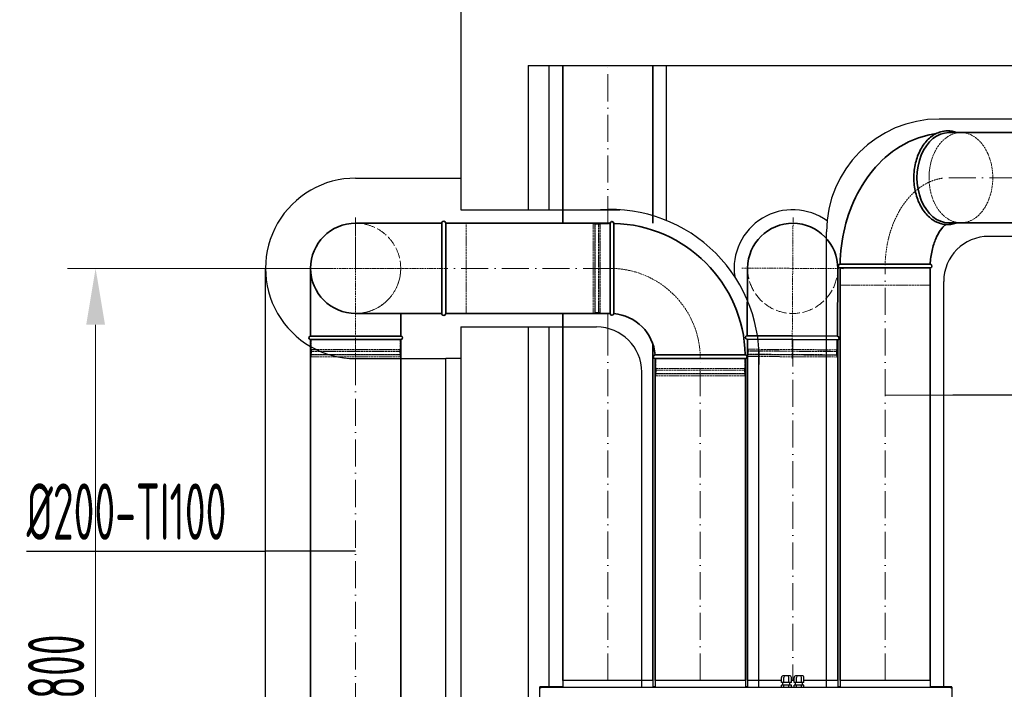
# Model space of a CAD drawing. Header units: millimetres. Extents: x 8221 to 89444, y -105166 to -5578.
# Tile 74 of 118: x 10634 to 12819, y -19907 to -18422. Entities that reach past the tile are written whole.
import ezdxf

# ---------------------------------------------------------------- set-up
doc = ezdxf.new("R2010")
doc.units = ezdxf.units.MM
for name, pattern in [('ACAD_ISO02W100', [15, 12, -3]), ('ACAD_ISO10W100', [18, 12, -3, 0, -3]), ('phl_thick', [0])]:
    doc.linetypes.add(name, pattern=pattern)
for name, color, linetype, lineweight in [('UT_KOTY - DIMENZE', 7, 'Continuous', 5), ('VZT_01 SUP (PŘÍVOD) - OBRYS', 5, 'Continuous', 35), ('VZT_02 SUP (PŘÍVOD) - OSA', 5, 'ACAD_ISO10W100', 5), ('VZT_04 SUP (PŘÍVOD) - SKRYTÉ', 5, 'ACAD_ISO02W100', 5), ('VZT_05 ETA (ODVOD) - OBRYS', 6, 'Continuous', 35), ('VZT_06 ETA (ODVOD) - OSA', 6, 'ACAD_ISO10W100', 5), ('VZT_08 ETA (ODVOD) - SKRYTÉ', 6, 'ACAD_ISO02W100', 5), ('VZT_09 ODA (SÁNÍ) - OBRYS', 3, 'Continuous', 35), ('VZT_0C ODA (SÁNÍ)', 3, 'Continuous', 35), ('VZT_10 ODA (SÁNÍ) - OSA', 3, 'ACAD_ISO10W100', 5), ('VZT_13 EHA (VÝFUK) - OBRYS', 14, 'Continuous', 35), ('VZT_14 EHA (VÝFUK) - OSA', 14, 'ACAD_ISO10W100', 5), ('VZT_21 ZAŘÍZENÍ - OBRYS', 1, 'Continuous', 30), ('VZT_60_KOTY - DIMENZE', 7, 'Continuous', 5)]:
    doc.layers.add(name, color=color, linetype=linetype, lineweight=lineweight)
for name, color, linetype, lineweight, plot in [('VZT_03 SUP (PŘÍVOD) - NETISK', 8, 'ACAD_ISO02W100', 5, False), ('VZT_07 ETA (ODVOD) - NETISK', 8, 'ACAD_ISO02W100', 5, False), ('VZT_15 EHA (VÝFUK) - NETISK', 8, 'ACAD_ISO02W100', 5, False)]:
    doc.layers.add(name, color=color, linetype=linetype, lineweight=lineweight, plot=plot)
doc.layers.add('VZT_IZOLACE - TEPELNÁ', color=6, linetype='IZOLACE TEPELNA')
doc.styles.add('EVORA_125', font='isocp.shx', dxfattribs={"width": 0.6, "height": 125})
doc.styles.add('ISOCP 2.5', font='isocp.shx', dxfattribs={"width": 0.6, "height": 2.5})
doc.styles.get("Standard").update_dxf_attribs({"font": 'arial.ttf'})
doc.linetypes.add('IZOLACE TEPELNA', pattern='A,12.7,-1.5,["T",Standard,S=2.54,R=0,X=0,Y=-1.27],-3', length=17.2)

msp = doc.modelspace()

# ---------------------------------------------------------------- linework, layer by layer
at = {"color": 8}
for p, q in [((11613, -18373.6), (11613, -18843.5)), ((11762.9, -18523.6), (11762.9, -18843.5)), ((11762.9, -18523.6), (13716.9, -18523.6)), ((11613, -19103.5), (11613, -20773.6)), ((11762.9, -19103.5), (11762.9, -20773.6))]:
    msp.add_line(p, q, dxfattribs=at)
for p, q in [((12654.5, -19901.6), (12684.5, -19901.6)), ((11839.5, -19902.4), (11809.5, -19902.4))]:
    msp.add_line(p, q)
at = {"layer": 'UT_KOTY - DIMENZE'}
for p, q in [((11329.8, -18973.6), (10740.3, -18973.6)), ((10802.8, -20648.6), (10802.8, -19098.6))]:
    msp.add_line(p, q, dxfattribs=at)
msp.add_solid([(10782, -19098.6), (10823.7, -19098.6), (10802.8, -18973.6)], dxfattribs=at)
at = {"layer": 'VZT_01 SUP (PŘÍVOD) - OBRYS'}
for p, q in [((12248.5, -19130.8), (12448.5, -19132.1)), ((12348.5, -19123.5), (12448.6, -19124.1))]:
    msp.add_line(p, q, dxfattribs=at)
for points in [[(12248.6, -19122.9), (12249.5, -18972.8)], [(12448.6, -19124.1), (12449.5, -18974.1)], [(12249.5, -19887), (12249.5, -19130.8)], [(12449.5, -19887), (12449.5, -19130.8)]]:
    msp.add_lwpolyline(points, dxfattribs=at)
for centre, radius, start, end in [((12349.5, -18973.5), 100, 359.635, 179.635), ((12248.6, -19126.8), 4, 94.2162, 269.635), ((12448.6, -19128.1), 4, 269.635, 89.635)]:
    msp.add_arc(centre, radius, start, end, dxfattribs=at)
msp.add_open_spline([(12248.3, -19122.9), (12248.3, -19122.9), (12250.5, -19122.9), (12259.4, -19122.9), (12266.4, -19123), (12284.2, -19123.1), (12294.9, -19123.1), (12318.6, -19123.3), (12331.4, -19123.4), (12345.8, -19123.5), (12347.2, -19123.5), (12348.5, -19123.5)], degree=3, knots=[315.294186, 315.294186, 315.294186, 315.294186, 351.735982, 351.735982, 390.710875, 390.710875, 429.832624, 429.832624, 468.991563, 468.991563, 473.053633, 473.053633, 473.053633, 473.053633], dxfattribs=at)
at = {"layer": 'VZT_02 SUP (PŘÍVOD) - OSA', "ltscale": 0.3}
for points in [[(12350.3, -18861), (12349.5, -18973.5)], [(12237, -18972.8), (12349.5, -18973.5)], [(12349.5, -18973.5), (12348.3, -19173.5)], [(12349.5, -18973.5), (12462, -18974.2)]]:
    msp.add_lwpolyline(points, dxfattribs=at)
at = {"layer": 'VZT_02 SUP (PŘÍVOD) - OSA', "ltscale": 5}
msp.add_lwpolyline([(12349.5, -19130.8), (12349.5, -19887)], dxfattribs=at)
at = {"layer": 'VZT_03 SUP (PŘÍVOD) - NETISK', "ltscale": 0.4}
for p, q in [((12249.5, -19130.9), (12249.4, -19152.9)), ((12447.5, -19132.1), (12447.4, -19154.1)), ((12248.4, -19156.3), (12448.4, -19157.6)), ((12248.4, -19156.3), (12248.4, -19156.8)), ((12248.4, -19156.8), (12448.4, -19158.1)), ((12249.4, -19152.9), (12447.4, -19154.1)), ((12250.4, -19156.9), (12250.3, -19163.9)), ((12250.4, -19152.9), (12250.4, -19156.4)), ((12446.4, -19158.1), (12446.3, -19165.1)), ((12446.4, -19154.1), (12446.4, -19157.6)), ((12448.4, -19157.6), (12448.4, -19158.1)), ((12248.3, -19163.8), (12448.3, -19165.1)), ((12248.3, -19163.8), (12248.3, -19164.3)), ((12248.3, -19164.3), (12448.3, -19165.6)), ((12249.3, -19164.9), (12447.3, -19166.1)), ((12249.3, -19164.9), (12249.3, -19168.9)), ((12249.3, -19168.9), (12447.3, -19170.1)), ((12250.3, -19164.4), (12250.3, -19164.9)), ((12446.3, -19165.6), (12446.3, -19166.1)), ((12447.3, -19166.1), (12447.3, -19170.1)), ((12448.3, -19165.1), (12448.3, -19165.6))]:
    msp.add_line(p, q, dxfattribs=at)
at = {"layer": 'VZT_04 SUP (PŘÍVOD) - SKRYTÉ', "ltscale": 2}
msp.add_arc((12349.5, -18973.5), 100, 179.635, 359.635, dxfattribs=at)
at = {"layer": 'VZT_05 ETA (ODVOD) - OBRYS'}
for p, q in [((11944.5, -18873.6), (11944.5, -19073.6)), ((11952.5, -18973.6), (11952.5, -18873.6)), ((11279.8, -19123.6), (11279.8, -18973.6)), ((11479.8, -19123.6), (11479.8, -19073.5)), ((11379.9, -19123.6), (11279.8, -19123.6)), ((11479.8, -19131.6), (11279.8, -19131.6)), ((12044.5, -19173.6), (12244.5, -19173.6)), ((12144.4, -19165.6), (12244.5, -19165.6))]:
    msp.add_line(p, q, dxfattribs=at)
for points in [[(11570.7, -18873.5), (11379.7, -18873.6)], [(11570.8, -19073.5), (11570.7, -18873.5)], [(11579.8, -19073.5), (11579.7, -18873.5)], [(11579.8, -18873.5), (11944.4, -18873.5)], [(11570.8, -19073.5), (11379.8, -19073.6)], [(11579.8, -19073.5), (11944.4, -19073.5)], [(11279.8, -19131.6), (11279.8, -20223.6)], [(11479.8, -19131.6), (11479.8, -20223.6)], [(12044.5, -19173.6), (12044.5, -19887.7)], [(12244.5, -19173.6), (12244.5, -19887.7)]]:
    msp.add_lwpolyline(points, dxfattribs=at)
for centre, radius, start, end in [((11379.8, -18973.4), 100, 90.0232, 270.0232), ((11575.2, -18873.5), 4.5, 0.0232, 180.0232), ((11948.5, -18873.6), 4, 0, 180), ((11944.5, -19173.6), 300, 1.5281, 88.4719), ((11575.3, -19073.5), 4.5, 180.0232, 0.0232), ((11948.5, -19073.6), 4, 180, 355.4188), ((11944.5, -19173.6), 100, 4.5812, 85.4188), ((11279.8, -19127.6), 4, 89.9997, 269.9997), ((11479.8, -19127.6), 4, 269.9997, 85.4185), ((12044.5, -19169.6), 4, 94.5812, 270), ((12244.5, -19169.6), 4, 270, 90)]:
    msp.add_arc(centre, radius, start, end, dxfattribs=at)
for points, knots in [([(11952.5, -18973.6), (11952.5, -18986.3), (11952.5, -18998.8), (11952.5, -19022.6), (11952.5, -19033.7), (11952.5, -19052.6), (11952.5, -19060.1), (11952.5, -19070.7), (11952.5, -19073.5), (11952.5, -19073.9), (11952.5, -19073.9), (11952.5, -19073.9)], [157.533456, 157.533456, 157.533456, 157.533456, 195.393508, 195.393508, 234.551342, 234.551342, 273.721472, 273.721472, 312.806301, 312.806301, 315.294186, 315.294186, 315.294186, 315.294186]), ([(11480.1, -19123.6), (11480.1, -19123.6), (11477.9, -19123.6), (11468.9, -19123.6), (11462, -19123.6), (11444.2, -19123.6), (11433.5, -19123.6), (11409.8, -19123.6), (11397, -19123.6), (11382.6, -19123.6), (11381.2, -19123.6), (11379.9, -19123.6)], [315.294186, 315.294186, 315.294186, 315.294186, 351.735982, 351.735982, 390.710875, 390.710875, 429.832624, 429.832624, 468.991563, 468.991563, 473.053633, 473.053633, 473.053633, 473.053633]), ([(12044.2, -19165.6), (12044.2, -19165.6), (12046.4, -19165.6), (12055.3, -19165.6), (12062.3, -19165.6), (12080.1, -19165.6), (12090.8, -19165.6), (12114.5, -19165.6), (12127.3, -19165.6), (12141.7, -19165.6), (12143.1, -19165.6), (12144.4, -19165.6)], [315.294186, 315.294186, 315.294186, 315.294186, 351.735982, 351.735982, 390.710875, 390.710875, 429.832624, 429.832624, 468.991563, 468.991563, 473.053633, 473.053633, 473.053633, 473.053633])]:
    msp.add_open_spline(points, degree=3, knots=knots, dxfattribs=at)
at = {"layer": 'VZT_06 ETA (ODVOD) - OSA', "ltscale": 0.3}
for p, q in [((11379.8, -18861.1), (11379.8, -18973.6)), ((11379.8, -18973.6), (11267.3, -18973.6)), ((11492.3, -18973.6), (11379.8, -18973.6)), ((11379.8, -18973.6), (11379.8, -19173.6))]:
    msp.add_line(p, q, dxfattribs=at)
for points in [[(11379.8, -18973.6), (11379.7, -18863.6)], [(11379.8, -18973.6), (11269.8, -18973.6)], [(11579.8, -18973.5), (11379.8, -18973.6)], [(11379.8, -18973.6), (11379.8, -19083.6)]]:
    msp.add_lwpolyline(points, dxfattribs=at)
at = {"layer": 'VZT_06 ETA (ODVOD) - OSA', "ltscale": 5}
for points in [[(11944.4, -18973.5), (11579.8, -18973.5)], [(11379.8, -20223.6), (11379.8, -19131.6)], [(12144.5, -19887.7), (12144.5, -19173.6)]]:
    msp.add_lwpolyline(points, dxfattribs=at)
at = {"layer": 'VZT_06 ETA (ODVOD) - OSA', "ltscale": 0.3}
msp.add_lwpolyline([(12144.5, -19173.6), (12144.5, -19173.6, 0.414214), (11944.5, -18973.6), (11944.5, -18973.6)], format="xyb", dxfattribs=at)
at = {"layer": 'VZT_07 ETA (ODVOD) - NETISK', "ltscale": 0.4}
for p, q in [((11906.5, -19072.6), (11906.5, -18874.6)), ((11906.5, -18874.6), (11910.5, -18874.6)), ((11910.5, -19072.6), (11910.5, -18874.6)), ((11911, -19073.6), (11911, -18873.6)), ((11911, -18873.6), (11911.5, -18873.6)), ((11911.5, -19073.6), (11911.5, -18873.6)), ((11918.5, -19073.6), (11918.5, -18873.6)), ((11918.5, -18873.6), (11919, -18873.6)), ((11919, -19073.6), (11919, -18873.6)), ((11922.5, -19072.6), (11922.5, -18874.6)), ((11922.5, -18874.6), (11944.5, -18874.6)), ((11910.5, -18875.6), (11911, -18875.6)), ((11911.5, -18875.6), (11918.5, -18875.6)), ((11919, -18875.6), (11922.5, -18875.6)), ((11906.5, -19072.6), (11910.5, -19072.6)), ((11910.5, -19071.6), (11911, -19071.6)), ((11911, -19073.6), (11911.5, -19073.6)), ((11911.5, -19071.6), (11918.5, -19071.6)), ((11918.5, -19073.6), (11919, -19073.6)), ((11919, -19071.6), (11922.5, -19071.6)), ((11922.5, -19072.6), (11944.5, -19072.6)), ((11280.8, -19131.6), (11280.8, -19153.6)), ((11478.8, -19131.6), (11478.8, -19153.6)), ((11479.8, -19157.1), (11279.8, -19157.1)), ((11279.8, -19157.1), (11279.8, -19157.6)), ((11479.8, -19157.6), (11279.8, -19157.6)), ((11478.8, -19153.6), (11280.8, -19153.6)), ((11281.8, -19153.6), (11281.8, -19157.1)), ((11281.8, -19157.6), (11281.8, -19164.6)), ((11477.8, -19153.6), (11477.8, -19157.1)), ((11477.8, -19157.6), (11477.8, -19164.6)), ((11479.8, -19157.1), (11479.8, -19157.6)), ((11479.8, -19164.6), (11279.8, -19164.6)), ((11279.8, -19164.6), (11279.8, -19165.1)), ((11479.8, -19165.1), (11279.8, -19165.1)), ((11478.8, -19165.6), (11280.8, -19165.6)), ((11280.8, -19165.6), (11280.8, -19169.6)), ((11478.8, -19169.6), (11280.8, -19169.6)), ((11281.8, -19165.1), (11281.8, -19165.6)), ((11477.8, -19165.1), (11477.8, -19165.6)), ((11478.8, -19165.6), (11478.8, -19169.6)), ((11479.8, -19164.6), (11479.8, -19165.1)), ((12045.5, -19173.6), (12045.5, -19195.6)), ((12243.5, -19173.6), (12243.5, -19195.6)), ((12044.5, -19199.1), (12244.5, -19199.1)), ((12044.5, -19199.1), (12044.5, -19199.6)), ((12044.5, -19199.6), (12244.5, -19199.6)), ((12045.5, -19195.6), (12243.5, -19195.6)), ((12046.5, -19195.6), (12046.5, -19199.1)), ((12046.5, -19199.6), (12046.5, -19206.6)), ((12242.5, -19195.6), (12242.5, -19199.1)), ((12242.5, -19199.6), (12242.5, -19206.6)), ((12244.5, -19199.1), (12244.5, -19199.6)), ((12044.5, -19206.6), (12244.5, -19206.6)), ((12044.5, -19206.6), (12044.5, -19207.1)), ((12044.5, -19207.1), (12244.5, -19207.1)), ((12045.5, -19207.6), (12243.5, -19207.6)), ((12045.5, -19207.6), (12045.5, -19211.6)), ((12045.5, -19211.6), (12243.5, -19211.6)), ((12046.5, -19207.1), (12046.5, -19207.6)), ((12242.5, -19207.1), (12242.5, -19207.6)), ((12243.5, -19207.6), (12243.5, -19211.6)), ((12244.5, -19206.6), (12244.5, -19207.1))]:
    msp.add_line(p, q, dxfattribs=at)
msp.add_lwpolyline([(11579.8, -19073.5), (11624.8, -19073.5), (11624.7, -18873.5), (11579.7, -18873.5)], dxfattribs=at)
at = {"layer": 'VZT_08 ETA (ODVOD) - SKRYTÉ', "ltscale": 2}
for centre, start, end in [((11379.8, -18973.4), 270.0232, 90.0232), ((11379.8, -18973.6), 179.9997, 359.9997)]:
    msp.add_arc(centre, 100, start, end, dxfattribs=at)
at = {"layer": 'VZT_09 ODA (SÁNÍ) - OBRYS'}
for points in [[(11839.5, -18523.6), (11839.5, -18873.5)], [(12039.5, -18523.6), (12039.5, -18873.5)], [(11839.5, -19142.3), (11839.5, -19887.6)], [(12039.5, -19142.3), (12039.5, -19887.6)]]:
    msp.add_lwpolyline(points, dxfattribs=at)
at = {"layer": 'VZT_0C ODA (SÁNÍ)'}
msp.add_line((11839.5, -19142.3), (11839.5, -19073.5), dxfattribs=at)
at = {"layer": 'VZT_0C ODA (SÁNÍ)', "lineweight": 13}
msp.add_line((11939.5, -19142.3), (11939.5, -19073.5), dxfattribs=at)
at = {"layer": 'VZT_10 ODA (SÁNÍ) - OSA', "ltscale": 5}
for points in [[(11939.5, -18873.5), (11939.5, -18523.6)], [(11939.5, -19887.6), (11939.5, -19142.3)]]:
    msp.add_lwpolyline(points, dxfattribs=at)
at = {"layer": 'VZT_13 EHA (VÝFUK) - OBRYS'}
for p, q in [((12483.8, -18964.5), (12454.4, -18964.5)), ((12483.7, -18972.5), (12454.4, -18972.5)), ((12654.4, -18972.5), (12483.7, -18972.5))]:
    msp.add_line(p, q, dxfattribs=at)
for points in [[(12933.6, -18672.5), (12695.9, -18672.5)], [(12933.6, -18872.5), (12695.9, -18872.5)], [(12454.5, -18974.2), (12454.5, -19887.7)], [(12654.5, -18974.2), (12654.5, -19887.7)]]:
    msp.add_lwpolyline(points, dxfattribs=at)
for centre, start, end in [((12454.4, -18968.5), 90, 270), ((12654.4, -18968.5), 270, 87.4917)]:
    msp.add_arc(centre, 4, start, end, dxfattribs=at)
at = {"layer": 'VZT_13 EHA (VÝFUK) - OBRYS', "extrusion": (-2.00972e-16, -1.568e-32, -1)}
msp.add_ellipse((12695.9, -18772.5), major_axis=(0, -100), ratio=0.707107, start_param=0, end_param=3.141593, dxfattribs=at)
at = {"layer": 'VZT_13 EHA (VÝFUK) - OBRYS'}
for points, knots in [([(12454.5, -18964.5), (12455.1, -18937.2), (12458.6, -18909.9), (12471.5, -18857.1), (12480.9, -18831.5), (12505.8, -18783.6), (12521.4, -18761.3), (12559.1, -18722.2), (12581.4, -18705.4), (12625.7, -18684), (12646.6, -18677.5), (12668.1, -18674.5)], [4.741943, 4.741943, 4.741943, 4.741943, 5.044857, 5.044857, 5.347771, 5.347771, 5.650685, 5.650685, 5.953599, 5.953599, 6.184604, 6.184604, 6.184604, 6.184604]), ([(12713.6, -18872.5), (12713.2, -18872.7), (12712.8, -18872.8), (12704.7, -18875.8), (12696.7, -18877), (12680.9, -18875.7), (12673.2, -18873.4), (12658.5, -18865.5), (12651.6, -18859.8), (12639.4, -18845.8), (12634, -18837.4), (12625.5, -18818.6), (12622.4, -18808.2), (12618.6, -18786.6), (12617.9, -18775.4), (12619.2, -18753.2), (12621.1, -18742.3), (12627.3, -18721.7), (12631.6, -18712.2), (12642.2, -18695.4), (12648.5, -18688.2), (12662.4, -18677), (12670, -18672.9), (12682.9, -18669.2), (12688, -18668.5), (12693, -18668.5)], [2.86805, 2.86805, 2.86805, 2.86805, 2.885391, 2.885391, 3.197704, 3.197704, 3.506297, 3.506297, 3.821613, 3.821613, 4.143743, 4.143743, 4.468055, 4.468055, 4.79253, 4.79253, 5.116967, 5.116967, 5.441453, 5.441453, 5.765127, 5.765127, 6.084374, 6.084374, 6.283185, 6.283185, 6.283185, 6.283185]), ([(12654.6, -18964.5), (12655.1, -18954), (12656.5, -18943.6), (12660.8, -18924.4), (12663.7, -18915.5), (12670.3, -18900.3), (12673.9, -18893.9), (12681.1, -18883.8), (12684.6, -18880.1), (12687.9, -18877.1), (12688.4, -18876.7), (12688.9, -18876.4)], [4.774308, 4.774308, 4.774308, 4.774308, 5.01983, 5.01983, 5.261794, 5.261794, 5.497806, 5.497806, 5.732916, 5.732916, 5.774558, 5.774558, 5.774558, 5.774558]), ([(12654.6, -18964.5), (12654.6, -18964.5), (12652.4, -18964.5), (12643.1, -18964.5), (12636.1, -18964.5), (12618.2, -18964.5), (12607.5, -18964.5), (12583.8, -18964.5), (12571, -18964.5), (12545, -18964.5), (12532, -18964.5), (12507.5, -18964.5), (12496.3, -18964.5), (12485.7, -18964.5), (12484.7, -18964.5), (12483.8, -18964.5)], [236.297504, 236.297504, 236.297504, 236.297504, 273.721472, 273.721472, 312.806301, 312.806301, 351.735982, 351.735982, 390.710875, 390.710875, 429.832624, 429.832624, 468.991563, 468.991563, 473.053633, 473.053633, 473.053633, 473.053633])]:
    msp.add_open_spline(points, degree=3, knots=knots, dxfattribs=at)
msp.add_open_spline([(12693, -18668.5), (12700, -18668.5), (12707, -18669.9), (12713.6, -18672.5)], degree=3, dxfattribs=at)
at = {"layer": 'VZT_14 EHA (VÝFUK) - OSA', "ltscale": 5}
for points in [[(12695.9, -18772.5), (12933.6, -18772.5)], [(12554.5, -19887.7), (12554.5, -18974.2)]]:
    msp.add_lwpolyline(points, dxfattribs=at)
at = {"layer": 'VZT_14 EHA (VÝFUK) - OSA', "ltscale": 0.3}
msp.add_open_spline([(12554.5, -18966.6), (12554.6, -18959.5), (12555.1, -18952.4), (12556.6, -18936.7), (12557.8, -18928.1), (12560.5, -18914.4), (12561.7, -18909.1), (12564.3, -18898.8), (12565.8, -18893.7), (12569.8, -18881.5), (12572.5, -18874.4), (12577.3, -18863.3), (12579.3, -18859.2), (12583.2, -18851.6), (12585.1, -18848.1), (12589.1, -18841.2), (12591.2, -18837.9), (12595.5, -18831.5), (12597.8, -18828.3), (12603.1, -18821.4), (12606.1, -18817.8), (12610.2, -18813.3), (12611.2, -18812.3), (12612.5, -18811), (12612.8, -18810.7), (12613.4, -18810), (12613.8, -18809.7), (12614.7, -18808.7), (12615.4, -18808), (12617.4, -18806.1), (12618.7, -18804.9), (12622.8, -18801.2), (12625.6, -18798.9), (12632.6, -18793.5), (12637, -18790.5), (12643.3, -18786.8), (12645.2, -18785.8), (12648, -18784.3), (12648.9, -18783.9), (12650.3, -18783.2), (12650.7, -18783), (12651.6, -18782.6), (12652, -18782.4), (12653.4, -18781.8), (12654.3, -18781.4), (12657, -18780.2), (12658.8, -18779.5), (12664.3, -18777.5), (12668.1, -18776.3), (12675.2, -18774.6), (12678.6, -18774), (12681.9, -18773.5)], degree=3, knots=[4.741943, 4.741943, 4.741943, 4.741943, 4.848279, 4.848279, 4.979787, 4.979787, 5.062123, 5.062123, 5.14446, 5.14446, 5.264913, 5.264913, 5.339441, 5.339441, 5.405902, 5.405902, 5.472364, 5.472364, 5.540117, 5.540117, 5.624615, 5.624615, 5.649715, 5.649715, 5.658214, 5.658214, 5.666714, 5.666714, 5.683713, 5.683713, 5.717712, 5.717712, 5.78571, 5.78571, 5.88802, 5.88802, 5.930794, 5.930794, 5.951584, 5.951584, 5.961616, 5.961616, 5.971648, 5.971648, 5.991712, 5.991712, 6.03184, 6.03184, 6.112095, 6.112095, 6.184604, 6.184604, 6.184604, 6.184604], dxfattribs=at)
at = {"layer": 'VZT_15 EHA (VÝFUK) - NETISK', "ltscale": 0.4}
for p, q in [((12695.9, -18672.5), (12722.7, -18672.5)), ((12695.9, -18872.5), (12722.7, -18872.5)), ((12454.4, -18972.5), (12454.4, -19010.5)), ((12654.4, -18972.5), (12654.4, -19010.5)), ((12483.7, -19010.5), (12454.4, -19010.5)), ((12654.4, -19010.5), (12483.7, -19010.5))]:
    msp.add_line(p, q, dxfattribs=at)
at = {"layer": 'VZT_15 EHA (VÝFUK) - NETISK', "ltscale": 0.4, "extrusion": (-2.00972e-16, -2.4612e-32, -1)}
msp.add_ellipse((12722.7, -18772.5), major_axis=(0, -100), ratio=0.707107, start_param=-1.570796, end_param=4.712389, dxfattribs=at)
at = {"layer": 'VZT_21 ZAŘÍZENÍ - OBRYS'}
for p, q in [((12332.3, -19876.8), (12329.2, -19876.8)), ((12338.6, -19876.8), (12332.3, -19876.8)), ((12341.9, -19876.8), (12338.6, -19876.8)), ((12360.3, -19876.8), (12357.2, -19876.8)), ((12366.6, -19876.8), (12360.3, -19876.8)), ((12369.9, -19876.8), (12366.6, -19876.8)), ((11839.5, -19901.6), (11788.5, -19901.6)), ((11788.5, -19902.4), (11788.5, -19901.6)), ((12039.5, -19887.7), (11839.5, -19887.7)), ((11839.5, -19887.7), (11839.5, -19902.4)), ((12039.5, -19887.7), (12039.5, -19902.4)), ((12044.5, -19901.6), (12039.5, -19901.6)), ((12244.5, -19887.7), (12044.5, -19887.7)), ((12044.5, -19887.7), (12044.5, -19902.4)), ((12244.5, -19887.7), (12244.5, -19902.4)), ((12249.5, -19901.6), (12244.5, -19901.6)), ((12324.6, -19887.7), (12249.5, -19887.7)), ((12249.5, -19887.7), (12249.5, -19902.4)), ((12324.6, -19891.8), (12324.6, -19880.8)), ((12329.9, -19891.8), (12324.6, -19891.8)), ((12329.9, -19897.8), (12324.6, -19897.8)), ((12324.6, -19902.4), (12324.6, -19897.8)), ((12327.5, -19897.8), (12327.5, -19891.8)), ((12329.9, -19891.8), (12329.9, -19880.8)), ((12340.9, -19891.8), (12329.9, -19891.8)), ((12340.8, -19897.8), (12329.9, -19897.8)), ((12329.9, -19902.4), (12329.9, -19897.8)), ((12346.5, -19897.8), (12340.8, -19897.8)), ((12340.8, -19902.4), (12340.8, -19897.8)), ((12340.9, -19891.8), (12340.9, -19880.8)), ((12346.5, -19891.8), (12340.9, -19891.8)), ((12343.5, -19897.8), (12343.5, -19891.8)), ((12346.5, -19891.8), (12346.5, -19880.8)), ((12352.6, -19887.7), (12346.5, -19887.7)), ((12346.5, -19902.4), (12346.5, -19897.8)), ((12352.6, -19891.8), (12352.6, -19880.8)), ((12357.9, -19891.8), (12352.6, -19891.8)), ((12357.9, -19897.8), (12352.6, -19897.8)), ((12352.6, -19902.4), (12352.6, -19897.8)), ((12355.5, -19897.8), (12355.5, -19891.8)), ((12357.9, -19891.8), (12357.9, -19880.8)), ((12368.9, -19891.8), (12357.9, -19891.8)), ((12368.8, -19897.8), (12357.9, -19897.8)), ((12357.9, -19902.4), (12357.9, -19897.8)), ((12374.5, -19897.8), (12368.8, -19897.8)), ((12368.8, -19902.4), (12368.8, -19897.8)), ((12368.9, -19891.8), (12368.9, -19880.8)), ((12374.5, -19891.8), (12368.9, -19891.8)), ((12371.5, -19897.8), (12371.5, -19891.8)), ((12374.5, -19891.8), (12374.5, -19880.8)), ((12449.5, -19887.7), (12374.5, -19887.7)), ((12374.5, -19902.4), (12374.5, -19897.8)), ((12449.5, -19887.7), (12449.5, -19902.4)), ((12454.5, -19901.6), (12449.5, -19901.6)), ((12654.5, -19887.7), (12454.5, -19887.7)), ((12454.5, -19887.7), (12454.5, -19902.4)), ((12654.5, -19887.7), (12654.5, -19902.4)), ((12702.7, -19901.6), (12654.5, -19901.6)), ((12702.7, -19902.4), (12702.7, -19901.6)), ((11788.5, -19902.4), (12702.7, -19902.4)), ((11788.5, -19903.3), (11788.5, -19902.4)), ((11788.5, -19903.3), (11788.5, -19903.4)), ((11789.1, -19903.4), (11788.5, -19903.4)), ((11788.5, -20211.4), (11788.5, -19903.4)), ((11790.1, -19904), (11790.1, -19904)), ((12702.2, -19903.4), (12702.7, -19903.4)), ((12702.7, -19902.4), (12702.7, -19903.3)), ((12702.7, -19903.4), (12702.7, -19903.3)), ((12702.7, -19903.4), (12702.7, -20211.4))]:
    msp.add_line(p, q, dxfattribs=at)
for centre, major_axis, ratio, start_param, end_param in [((12329.2, -19880.8), (4.62, 0), 0.866176, 1.570796, 3.141593), ((12332.3, -19880.8), (0, 4), 0.59592, 0, 1.570796), ((12338.6, -19880.8), (0, 4), 0.558579, 4.712389, 6.283185), ((12341.9, -19880.8), (-4.62, 0), 0.866176, 3.141593, 4.712389), ((12357.2, -19880.8), (4.62, 0), 0.866176, 1.570796, 3.141593), ((12360.3, -19880.8), (0, 4), 0.59592, 0, 1.570796), ((12366.6, -19880.8), (0, 4), 0.558579, 4.712389, 6.283185), ((12369.9, -19880.8), (-4.62, 0), 0.866176, 3.141593, 4.712389)]:
    msp.add_ellipse(centre, major_axis=major_axis, ratio=ratio, start_param=start_param, end_param=end_param, dxfattribs=at)
for points, knots in [([(11788.5, -19902.4), (11789, -19902.4), (11789.4, -19902.8), (11789.8, -19903.4), (11790, -19903.6), (11790.1, -19903.8), (11790.2, -19904.1)], [-1, -1, -1, -1, -0.246936, -0.246936, -0.246936, 0, 0, 0, 0]), ([(11790.1, -19904), (11789.6, -19903.6), (11789.2, -19903.3), (11788.7, -19903.3), (11788.7, -19903.3), (11788.6, -19903.3), (11788.5, -19903.3)], [0.0797862, 0.0797862, 0.0797862, 0.0797862, 0.9092253, 0.9092253, 0.9092253, 1, 1, 1, 1]), ([(11788.7, -19903.5), (11788.8, -19903.6), (11789.2, -19903.8), (11789.6, -19903.9), (11789.8, -19904), (11790, -19904), (11790.2, -19904.1)], [-0.7752376, -0.7752376, -0.7752376, -0.7752376, -0.2469362, -0.2469362, -0.2469362, 0, 0, 0, 0]), ([(12702.7, -19902.4), (12702.3, -19902.4), (12701.9, -19902.8), (12701.5, -19903.4), (12701.3, -19903.6), (12701.2, -19903.8), (12701, -19904.1)], [-1, -1, -1, -1, -0.246936, -0.246936, -0.246936, 0, 0, 0, 0]), ([(12701, -19904.1), (12701.6, -19903.7), (12702.1, -19903.3), (12702.6, -19903.3), (12702.6, -19903.3), (12702.7, -19903.3), (12702.7, -19903.3)], [0, 0, 0, 0, 0.909225, 0.909225, 0.909225, 1, 1, 1, 1]), ([(12702.6, -19903.5), (12702.5, -19903.6), (12702.1, -19903.8), (12701.7, -19903.9), (12701.5, -19904), (12701.3, -19904), (12701, -19904.1)], [-0.7752376, -0.7752376, -0.7752376, -0.7752376, -0.2469362, -0.2469362, -0.2469362, 0, 0, 0, 0])]:
    msp.add_open_spline(points, degree=3, knots=knots, dxfattribs=at)
for points in [[(11788.5, -19903.4), (11788.5, -19903.4), (11788.6, -19903.5), (11788.7, -19903.5)], [(11790.1, -19904), (11789.8, -19903.8), (11789.6, -19903.7), (11789.5, -19903.6)], [(12701, -19904.1), (12701.3, -19903.9), (12701.6, -19903.7), (12701.8, -19903.6)], [(12702.7, -19903.4), (12702.7, -19903.4), (12702.7, -19903.5), (12702.6, -19903.5)]]:
    msp.add_open_spline(points, degree=3, dxfattribs=at)
at = {"layer": 'VZT_60_KOTY - DIMENZE', "linetype": 'ByBlock', "lineweight": -2}
for p, q in [((12704.5, -19254.1), (12754.5, -19254.1)), ((11229.8, -19600.4), (11179.8, -19600.4))]:
    msp.add_line(p, q, dxfattribs=at)
for points in [[(12554.5, -19254.6), (12704.5, -19254.1)], [(12754.5, -19254.1), (13247.1, -19254.1)], [(10649.7, -19600.4), (11179.8, -19600.4)], [(11379.8, -19600.9), (11229.8, -19600.4)]]:
    msp.add_lwpolyline(points, dxfattribs=at)
at = {"layer": 'VZT_IZOLACE - TEPELNÁ', "ltscale": 0.5}
for p, q in [((11809.5, -18843.5), (11809.5, -18523.6)), ((12069.4, -18867.3), (12069.4, -18523.6)), ((13866.9, -18642.5), (12674.5, -18642.5)), ((11379.5, -18773.6), (11613, -18773.6)), ((11613, -18843.5), (11965.6, -18843.5)), ((12424.5, -19901.6), (12424.5, -18892.5)), ((13866.9, -18902.5), (12784.5, -18902.5)), ((11179.9, -20223.6), (11179.9, -18973.6)), ((12684.5, -19901.6), (12684.5, -19002.5)), ((11613, -19103.5), (11914.5, -19103.5)), ((11809.5, -19902.4), (11809.5, -19103.5)), ((12274.5, -19902.4), (12274.5, -19151.1)), ((11379.8, -19173.6), (11579.7, -19173.6)), ((11579.7, -20223.6), (11579.7, -19173.5)), ((11613, -19173.5), (11579.7, -19173.5)), ((12014.5, -19902.4), (12014.5, -19203.5))]:
    msp.add_line(p, q, dxfattribs=at)
for centre, radius, start, end in [((12674.5, -18892.5), 250, 90, 180), ((11379.8, -18973.6), 200, 89.8905, 270.0086), ((11944.5, -19173.6), 330.8, 356.1041, 93.6662), ((12349.5, -18973.5), 130, 54.1224, 188.1115), ((12784.5, -19002.5), 100, 90, 180), ((11914.5, -19203.5), 100, 0, 90)]:
    msp.add_arc(centre, radius, start, end, dxfattribs=at)

# ---------------------------------------------------------------- texts
at = {"layer": 'UT_KOTY - DIMENZE', "insert": (10715.3, -19873.6), "char_height": 125, "attachment_point": 5, "rotation": 90, "style": 'ISOCP 2.5'}
msp.add_mtext('1800', dxfattribs=at)
at = {"layer": 'VZT_60_KOTY - DIMENZE', "linetype": 'phl_thick', "char_height": 125, "style": 'EVORA_125'}
for s, insert, attachment_point in [('%%C200-TI30', (13247.1, -19104.1), 3), ('%%C200-TI100', (10649.7, -19450.4), 1)]:
    msp.add_mtext(s, dxfattribs=dict(at, insert=insert, attachment_point=attachment_point))

doc.saveas('drawing.dxf')
